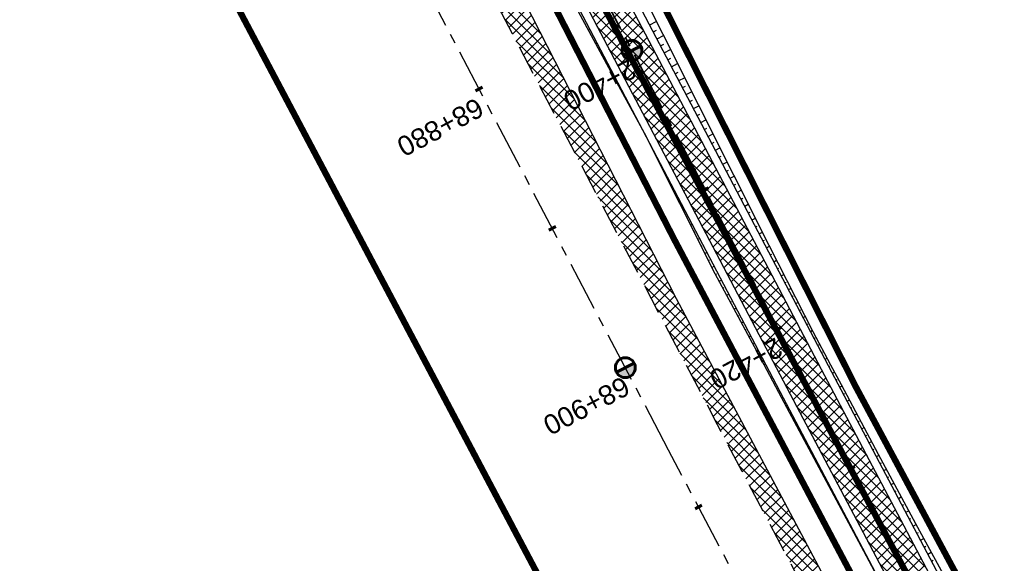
# Model space of a CAD drawing. Header units: metres. Extents: x 7529682 to 7533751, y 5721195 to 5727842.
# Tile 78 of 179: x 7530796 to 7530859, y 5725645 to 5725679. Entities that reach past the tile are written whole.
import ezdxf

# ---------------------------------------------------------------- set-up
doc = ezdxf.new("R2010")
doc.units = ezdxf.units.M
for name, pattern in [('817-dzialki-09-05-04$0$HIDDEN', [0.375, 0.25, -0.125]), ('ACAD_ISO05W100', [33, 24, -3, 0, -3, 0, -3]), ('CENTER', [50.8, 31.75, -6.35, 6.35, -6.35]), ('CENTER2', [28.575, 19.05, -3.175, 3.175, -3.175]), ('HIDDEN', [9.525, 6.35, -3.175])]:
    doc.linetypes.add(name, pattern=pattern)
for name, color, linetype in [('C-DROGI-SYTUACJA', 7, 'Continuous'), ('C-DROGI-SYTUACJA-ETYKIETY', 7, 'Continuous'), ('D-hatch-pobocza', 131, 'Continuous'), ('D-pobocza', 60, 'Continuous'), ('D-rowy', 160, 'Continuous'), ('D-skarpa', 2, 'Continuous'), ('D-skarpa-kreskowanie', 2, 'Continuous')]:
    doc.layers.add(name, color=color, linetype=linetype)
for name, color, linetype, lineweight, true_color in [('D-ewidencja-numery', 7, 'Continuous', 50, 0x40ff00), ('D-hatch-ciag-pieszo-rowerowy', 7, 'Continuous', 13, 0xff9f80), ('D-LR-etap-III', 7, '817-dzialki-09-05-04$0$HIDDEN', 50, 0x00008f)]:
    doc.layers.add(name, color=color, linetype=linetype, lineweight=lineweight, true_color=true_color)
for name, color, linetype, lineweight in [('D-krawędzie', 3, 'Continuous', 30), ('D-obrzeża', 2, 'Continuous', 30), ('D-oś', 10, 'CENTER', 30), ('D-pas-drogowy', 7, 'ACAD_ISO05W100', 50)]:
    doc.layers.add(name, color=color, linetype=linetype, lineweight=lineweight)
doc.layers.add('poprzeczki', color=7, linetype='Continuous', true_color=0x0000c7)
doc.styles.get("Standard").update_dxf_attribs({"font": 'arial.ttf'})
pattern_1 = [(45, (0, 0), (-0.33675960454, 0.33675960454), []), (135, (0, 0), (-0.33675960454, -0.33675960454), [])]

# ---------------------------------------------------------------- blocks, each defined once
blk = doc.blocks.new('kilometraz')
at = {"linetype": 'ByBlock', "lineweight": -2}
blk.add_hatch(color=0, dxfattribs=at).paths.add_polyline_path([(0, -0.28125, 0.41421356), (0.28125, 0, 0.41421356), (0, 0.28125)])
at = {"color": 0, "linetype": 'ByBlock', "lineweight": -2}
blk.add_line((0, 0.28125), (0, -0.28125), dxfattribs=at)
blk.add_circle((0, 0), 0.28125, dxfattribs=at)
blk = doc.blocks.new('AeccTickLine')
at = {"color": 0, "linetype": 'ByBlock', "lineweight": -2}
blk.add_line((0, 1), (0, -1), dxfattribs=at)

msp = doc.modelspace()

# ---------------------------------------------------------------- hatches: boundary and pattern name
at = {"layer": 'D-hatch-ciag-pieszo-rowerowy'}
h = msp.add_hatch(dxfattribs=at)
h.set_pattern_fill('ANSI37', color=256, scale=0.15, style=0)
h.set_pattern_definition(pattern_1)
edge = h.paths.add_edge_path()
edge.add_line((7530818.124, 5725713.249), (7530816.54, 5725710.847))
edge.add_line((7530816.54, 5725710.847), (7530819.007, 5725705.983))
edge.add_line((7530819.007, 5725705.983), (7530845.281, 5725656.022))
edge.add_line((7530845.281, 5725656.022), (7530865.098, 5725618.485))
edge.add_line((7530865.098, 5725618.485), (7530869.71, 5725609.719))
edge.add_line((7530869.71, 5725609.719), (7530876.809, 5725596.199))
edge.add_arc((7530894.516, 5725605.497), 20, 207.7039, 238.14424)
edge.add_line((7530883.96, 5725588.51), (7530886.535, 5725586.909))
edge.add_arc((7530875.98, 5725569.922), 20, 27.7039, 58.14424, ccw=False)
edge.add_line((7530893.687, 5725579.22), (7530895.076, 5725576.575))
edge.add_line((7530895.076, 5725576.575), (7530899.583, 5725578.804))
edge.add_line((7530899.583, 5725578.804), (7530895.584, 5725580.984))
edge.add_arc((7530877.877, 5725571.686), 20, 27.7039, 58.14424)
edge.add_line((7530888.433, 5725588.674), (7530885.858, 5725590.274))
edge.add_arc((7530896.413, 5725607.262), 20, 207.7039, 238.14424, ccw=False)
edge.add_line((7530878.706, 5725597.964), (7530871.923, 5725610.881))
edge.add_line((7530871.923, 5725610.881), (7530867.31, 5725619.651))
edge.add_line((7530867.31, 5725619.651), (7530847.493, 5725657.187))
edge.add_line((7530847.493, 5725657.187), (7530821.219, 5725707.149))
edge.add_line((7530821.219, 5725707.149), (7530818.124, 5725713.249))
at = {"layer": 'D-hatch-pobocza'}
h = msp.add_hatch(dxfattribs=at)
h.set_pattern_fill('ANSI37', color=256, scale=0.15, style=0)
h.set_pattern_definition(pattern_1)
h.paths.add_polyline_path([(7530850.03, 5725639.55), (7530838.26, 5725661.68), (7530828.61, 5725680.54), (7530814.732, 5725707.81), (7530813.812, 5725705.117), (7530824.739, 5725684.389), (7530840.856, 5725653.693), (7530860.675, 5725616.154), (7530865.283, 5725607.394), (7530878.05, 5725583.08), (7530883.104, 5725573.52), (7530886.053, 5725572.463), (7530871.95, 5725597.92), (7530858.97, 5725622.4)])

# ---------------------------------------------------------------- linework, layer by layer
at = {"layer": 'C-DROGI-SYTUACJA', "color": 10, "linetype": 'CENTER2', "lineweight": 35, "ltscale": 0.2}
msp.add_lwpolyline([(7530731.225, 5725876.244), (7530749.941, 5725840.801), (7530776.607, 5725790.321), (7530793.835, 5725757.415), (7530804.978, 5725736.313, -0.004099), (7530807.239, 5725731.945), (7530820.113, 5725706.566), (7530830.27, 5725687.299), (7530846.387, 5725656.605), (7530866.204, 5725619.068), (7530877.76, 5725597.076, 0.133536), (7530884.909, 5725589.392), (7530887.484, 5725587.792, -0.133608), (7530894.636, 5725580.102), (7530904.4, 5725561.506, -0.112773)], format="xyb", dxfattribs=at)
at = {"layer": 'D-ewidencja-numery', "color": 12, "ltscale": 15, "true_color": 0xc70000}
msp.add_lwpolyline([(7530735.223, 5725875.667), (7530752.504, 5725842.155), (7530778.311, 5725793.501), (7530797.5, 5725756.382), (7530812.519, 5725728.289), (7530820.039, 5725713.16), (7530822.422, 5725710.194), (7530833.155, 5725688.801), (7530849.629, 5725656.159), (7530867.983, 5725621.964), (7530872.63, 5725612.888), (7530880.354, 5725597.595), (7530883.839, 5725593.389), (7530891.782, 5725587.763), (7530895.039, 5725584.281), (7530897.034, 5725580.941), (7530900.952, 5725579.946), (7530904.81, 5725571.977)], dxfattribs=at)
at = {"layer": 'D-krawędzie', "linetype": 'HIDDEN', "ltscale": 0.3, "flags": 128}
msp.add_lwpolyline([(7530572.01, 5726166.06), (7530620.381, 5726072.761), (7530641.555, 5726032.008), (7530660.961, 5725995.07), (7530689.128, 5725941.54), (7530707.336, 5725907.032), (7530725.256, 5725873.093), (7530743.97, 5725837.654), (7530770.527, 5725787.119), (7530787.864, 5725754.267), (7530809.898, 5725712.542), (7530824.739, 5725684.389), (7530840.856, 5725653.693), (7530860.675, 5725616.154), (7530865.283, 5725607.394), (7530878.05, 5725583.08), (7530918.172, 5725507.178), (7530950.163, 5725446.305), (7530993.419, 5725364.265), (7531022.766, 5725308.719), (7531053.81, 5725249.872), (7531081.166, 5725197.875), (7531103.902, 5725154.541), (7531128.123, 5725108.448), (7531149.3, 5725068.25), (7531167.38, 5725033.767), (7531197.165, 5724976.988), (7531228.151, 5724918.034), (7531253.153, 5724870.491), (7531286.796, 5724806.654), (7531306.74, 5724768.665), (7531335.094, 5724714.652), (7531357.319, 5724672.439), (7531373.645, 5724641.454), (7531392.162, 5724605.999), (7531418.48, 5724555.853), (7531439.727, 5724515.582), (7531468.399, 5724461.077), (7531491.782, 5724416.528), (7531531.99, 5724339.833), (7531557.227, 5724291.659), (7531569.852, 5724267.577), (7531591.376, 5724226.548), (7531610.004, 5724191.103), (7531616.883, 5724177.999), (7531629.985, 5724153.025), (7531641.007, 5724132.022), (7531664.906, 5724087.617), (7531677.644, 5724064.786), (7531683.112, 5724054.988), (7531686.753, 5724048.18), (7531695.448, 5724031.697), (7531703.749, 5724015.917), (7531709.214, 5724005.514), (7531719.389, 5723986.147), (7531726.295, 5723973), (7531732.741, 5723960.736), (7531735.13, 5723956.19)], dxfattribs=at)
at = {"layer": 'D-LR-etap-III', "ltscale": 10, "flags": 128}
msp.add_lwpolyline([(7531750.474, 5723895.103, 0.4, 0.4, 0), (7531750.505, 5723895.13, 0.4, 0.4, 0), (7531682.71, 5724022.92, 0.4, 0.4, 0), (7531619.177, 5724147.204, 0.4, 0.4, 0), (7531592.309, 5724198.489, 0.4, 0.4, 0), (7531553.264, 5724272.919, 0.4, 0.4, 0), (7531504.02, 5724366.79, 0.4, 0.4, 0), (7531482.09, 5724407.62, 0.4, 0.4, 0), (7531412.35, 5724541.183, 0.4, 0.4, 0), (7531388.464, 5724586.93, 0.4, 0.4, 0), (7531345.12, 5724669.94, 0.4, 0.4, 0), (7531127.66, 5725081.67, 0.4, 0.4, 0), (7531059.253, 5725211.041, 0.4, 0.4, 0), (7531008.007, 5725307.954, 0.4, 0.4, 0), (7530964.182, 5725390.836, 0.4, 0.4, 0), (7530914.557, 5725484.684, 0.4, 0.4, 0), (7530865.243, 5725577.494, 0.4, 0.4, 0), (7530840.085, 5725624.059, 0.4, 0.4, 0), (7530802.56, 5725694.925, 0.4, 0.4, 0), (7530755.54, 5725787.51, 0.4, 0.4, 0), (7530708.718, 5725876.303, 0.4, 0.4, 0), (7530695.12, 5725902.09, 0.4, 0.4, 0), (7530642.914, 5726001.078, 0.4, 0.4, 0), (7530634.935, 5726016.147, 0.4, 0.4, 0), (7530610.82, 5726061.93, 0.4, 0.4, 0), (7530610.82, 5726061.93, 0.4, 0.4, 0), (7530607.21, 5726063.51, 0.4, 0.4, 0), (7530597.42, 5726080.68, 0.4, 0.4, 0), (7530591.16, 5726088.44, 0.4, 0.4, 0), (7530581.28, 5726107.21, 0.4, 0.4, 0), (7530571.29, 5726130.56, 0.4, 0.4, 0), (7530549.555, 5726171.527, 0.4, 0.4, 0), (7530531.014, 5726206.474, 0.4, 0.4, 0), (7530516.461, 5726236.017, 0.4, 0.4, 0), (7530500.799, 5726266.141, 0.4, 0.4, 0), (7530491.35, 5726283.94, 0.4, 0.4, 0), (7530482.4, 5726303.41, 0.4, 0.4, 0), (7530482.4, 5726303.41, 0.4, 0.4, 0), (7530450.41, 5726357.28, 0.4, 0.4, 0), (7530397.759, 5726458.5, 0.4, 0.4, 0), (7530334.708, 5726583.665, 0.4, 0.4, 0), (7530303.939, 5726645.168, 0.4, 0.4, 0), (7530300.51, 5726651.778, 0.4, 0.4, 0), (7530289.214, 5726671.967, 0.4, 0.4, 0), (7530281.54, 5726685.57, 0.4, 0.4, 0), (7530261.371, 5726724.163, 0.4, 0.4, 0), (7530254.03, 5726738.21, 0.4, 0.4, 0), (7530197.22, 5726845.06, 0.4, 0.4, 0), (7530194.71, 5726849.15, 0.4, 0.4, 0), (7530195.92, 5726850.75, 0.4, 0.4, 0), (7530170.547, 5726892.961, 0.4, 0.4, 0), (7530143.175, 5726945.066, 0.4, 0.4, 0), (7530105.06, 5727018.32, 0.4, 0.4, 0), (7530100.06, 5727027.16, 0.4, 0.4, 0), (7530062.319, 5727099.625, 0.4, 0.4, 0), (7530015.379, 5727189.42, 0.4, 0.4, 0), (7529983.208, 5727250.207, 0.4, 0.4, 0), (7529953.284, 5727306.747, 0.4, 0.4, 0), (7529900.671, 5727406.159, 0.4, 0.4, 0), (7529890.63, 5727425.131, 0.4, 0.4, 0), (7529875.155, 5727454.426, 0.4, 0.4, 0), (7529857.56, 5727487.787, 0.4, 0.4, 0), (7529835.194, 5727530.193, 0.4, 0.4, 0), (7529811.741, 5727574.662, 0.4, 0.4, 0), (7529792.102, 5727611.923, 0.4, 0.4, 0), (7529768.066, 5727657.47, 0.4, 0.4, 0), (7529755.211, 5727682.131, 0.4, 0.4, 0), (7529753.31, 5727681.13, 0.4, 0.4, 0), (7529739.21, 5727707.77, 0.4, 0.4, 0), (7529735.395, 5727711.252, 0.4, 0.4, 0), (7529725.42, 5727730.2, 0.4, 0.4, 0), (7529723.55, 5727729.88, 0.4, 0.4, 0), (7529695.567, 5727782.932, 0.4, 0.4, 0), (7529717.68, 5727794.024, 0.4, 0.4, 0), (7529736.275, 5727758.647, 0.4, 0.4, 0), (7529736.275, 5727758.647, 0.4, 0.4, 0), (7529744.511, 5727750.406, 0.4, 0.4, 0), (7529744.511, 5727750.406, 0.4, 0.4, 0), (7529750.283, 5727738.55, 0.4, 0.4, 0), (7529777.109, 5727687.569, 0.4, 0.4, 0), (7529796.515, 5727651.33, 0.4, 0.4, 0), (7529814.938, 5727616.793, 0.4, 0.4, 0), (7529839.007, 5727572.304, 0.4, 0.4, 0), (7529860.618, 5727532.509, 0.4, 0.4, 0), (7529882.349, 5727491.504, 0.4, 0.4, 0), (7529904.865, 5727449.096, 0.4, 0.4, 0), (7529920.747, 5727418.885, 0.4, 0.4, 0), (7529946.677, 5727368.547, 0.4, 0.4, 0), (7529972.025, 5727320.573, 0.4, 0.4, 0), (7529987.74, 5727290.153, 0.4, 0.4, 0), (7529996.497, 5727273.662, 0.4, 0.4, 0), (7530017.541, 5727234.203, 0.4, 0.4, 0), (7530033.054, 5727204.864, 0.4, 0.4, 0), (7530051.623, 5727170.223, 0.4, 0.4, 0), (7530069.277, 5727137.016, 0.4, 0.4, 0), (7530089.385, 5727097.534, 0.4, 0.4, 0), (7530109.713, 5727060.747, 0.4, 0.4, 0), (7530136.77, 5727011.64, 0.4, 0.4, 0), (7530162.447, 5726962.744, 0.4, 0.4, 0), (7530187.674, 5726916.992, 0.4, 0.4, 0), (7530207.821, 5726879.335, 0.4, 0.4, 0), (7530230.626, 5726834.519, 0.4, 0.4, 0), (7530262.288, 5726776.618, 0.4, 0.4, 0), (7530277.51, 5726760.213, 0.4, 0.4, 0), (7530286.037, 5726744.107, 0.4, 0.4, 0), (7530288.097, 5726735.884, 0.4, 0.4, 0), (7530290.394, 5726725.047, 0.4, 0.4, 0), (7530296.177, 5726713.583, 0.4, 0.4, 0), (7530302.726, 5726701.182, 0.4, 0.4, 0), (7530325.685, 5726657.466, 0.4, 0.4, 0), (7530343.244, 5726623.649, 0.4, 0.4, 0), (7530360.23, 5726591.747, 0.4, 0.4, 0), (7530383.209, 5726548.059, 0.4, 0.4, 0), (7530406.018, 5726503.606, 0.4, 0.4, 0), (7530427.465, 5726462.62, 0.4, 0.4, 0), (7530447.928, 5726424.388, 0.4, 0.4, 0), (7530471.127, 5726379.921, 0.4, 0.4, 0), (7530490.501, 5726343.033, 0.4, 0.4, 0), (7530509.499, 5726306.733, 0.4, 0.4, 0), (7530529.89, 5726267.244, 0.4, 0.4, 0), (7530543.852, 5726238.99, 0.4, 0.4, 0), (7530554.809, 5726218.944, 0.4, 0.4, 0), (7530559.027, 5726212.223, 0.4, 0.4, 0), (7530563.061, 5726206.41, 0.4, 0.4, 0), (7530566.934, 5726200.464, 0.4, 0.4, 0), (7530569.771, 5726194.902, 0.4, 0.4, 0), (7530571.473, 5726191.282, 0.4, 0.4, 0), (7530572.839, 5726188.025, 0.4, 0.4, 0), (7530575.295, 5726182.035, 0.4, 0.4, 0), (7530579.737, 5726173.306, 0.4, 0.4, 0), (7530583.3, 5726167.41, 0.4, 0.4, 0), (7530593.4, 5726163.33, 0.4, 0.4, 0), (7530598.618, 5726155.264, 0.4, 0.4, 0), (7530608.258, 5726140.497, 0.4, 0.4, 0), (7530603.27, 5726136.83, 0.4, 0.4, 0), (7530606.53, 5726131.84, 0.4, 0.4, 0), (7530604.239, 5726124.217, 0.4, 0.4, 0), (7530605.847, 5726121.63, 0.4, 0.4, 0), (7530608.972, 5726116.164, 0.4, 0.4, 0), (7530618.114, 5726097.791, 0.4, 0.4, 0), (7530651.213, 5726034.96, 0.4, 0.4, 0), (7530670.244, 5725998.611, 0.4, 0.4, 0), (7530698.075, 5725945.953, 0.4, 0.4, 0), (7530716.506, 5725911.305, 0.4, 0.4, 0), (7530735.223, 5725875.667, 0.4, 0.4, 0), (7530752.504, 5725842.155, 0.4, 0.4, 0), (7530778.311, 5725793.501, 0.4, 0.4, 0), (7530797.5, 5725756.382, 0.4, 0.4, 0), (7530812.519, 5725728.289, 0.4, 0.4, 0), (7530820.039, 5725713.16, 0.4, 0.4, 0), (7530822.422, 5725710.194, 0.4, 0.4, 0), (7530833.155, 5725688.801, 0.4, 0.4, 0), (7530849.629, 5725656.159, 0.4, 0.4, 0), (7530867.983, 5725621.964, 0.4, 0.4, 0), (7530872.63, 5725612.888, 0.4, 0.4, 0), (7530880.354, 5725597.595, 0.4, 0.4, 0), (7530883.839, 5725593.389, 0.4, 0.4, 0), (7530891.782, 5725587.763, 0.4, 0.4, 0), (7530895.039, 5725584.281, 0.4, 0.4, 0), (7530897.034, 5725580.941, 0.4, 0.4, 0), (7530900.952, 5725579.946, 0.4, 0.4, 0), (7530904.81, 5725571.977, 0.4, 0.4, 0), (7530903.682, 5725568.566, 0.4, 0.4, 0), (7530908.901, 5725558.845, 0.4, 0.4, 0), (7530910.252, 5725545.672, 0.4, 0.4, 0), (7530912.873, 5725538.646, 0.4, 0.4, 0), (7530945.278, 5725478.464, 0.4, 0.4, 0), (7530959.692, 5725450.246, 0.4, 0.4, 0), (7531002.827, 5725368.192, 0.4, 0.4, 0), (7531044.704, 5725290.314, 0.4, 0.4, 0), (7531064.099, 5725253.213, 0.4, 0.4, 0), (7531083.01, 5725216.678, 0.4, 0.4, 0), (7531113.013, 5725158.466, 0.4, 0.4, 0), (7531137.364, 5725113.071, 0.4, 0.4, 0), (7531150.831, 5725086.712, 0.4, 0.4, 0), (7531159.746, 5725076.641, 0.4, 0.4, 0), (7531166.31, 5725074.58, 0.4, 0.4, 0), (7531172.29, 5725062.58, 0.4, 0.4, 0), (7531170.59, 5725055.606, 0.4, 0.4, 0), (7531173.733, 5725044.081, 0.4, 0.4, 0), (7531215.342, 5724964.86, 0.4, 0.4, 0), (7531238.054, 5724921.685, 0.4, 0.4, 0), (7531262.39, 5724875.283, 0.4, 0.4, 0), (7531295.587, 5724811.266, 0.4, 0.4, 0), (7531348.488, 5724712.363, 0.4, 0.4, 0), (7531363.741, 5724682.684, 0.4, 0.4, 0), (7531366.987, 5724675.865, 0.4, 0.4, 0), (7531382.541, 5724646.111, 0.4, 0.4, 0), (7531401.299, 5724610.875, 0.4, 0.4, 0), (7531428.965, 5724558.862, 0.4, 0.4, 0), (7531449.111, 5724520.398, 0.4, 0.4, 0), (7531477.293, 5724465.831, 0.4, 0.4, 0), (7531500.996, 5724421.113, 0.4, 0.4, 0), (7531512.122, 5724400.549, 0.4, 0.4, 0), (7531513.782, 5724396.757, 0.4, 0.4, 0), (7531526.32, 5724379.39, 0.4, 0.4, 0), (7531566.784, 5724302.736, 0.4, 0.4, 0), (7531612.277, 5724225.61, 0.4, 0.4, 0), (7531620.493, 5724210.548, 0.4, 0.4, 0), (7531631.578, 5724196.258, 0.4, 0.4, 0), (7531653.484, 5724152.434, 0.4, 0.4, 0), (7531661.151, 5724128.494, 0.4, 0.4, 0), (7531673.881, 5724101.186, 0.4, 0.4, 0), (7531684.691, 5724081.184, 0.4, 0.4, 0), (7531699.212, 5724051.17, 0.4, 0.4, 0), (7531704.034, 5724040.584, 0.4, 0.4, 0), (7531704.034, 5724040.584, 0.4, 0.4, 0), (7531703.913, 5724037.17, 0.4, 0.4, 0), (7531736.42, 5723969.232, 0.4, 0.4, 0), (7531738.285, 5723967.699, 0.4, 0.4, 0), (7531742.181, 5723962.346, 0.4, 0.4, 0), (7531744.286, 5723958.616, 0.4, 0.4, 0), (7531755.393, 5723944.193, 0.4, 0.4, 0), (7531758.69, 5723936.76, 0.4, 0.4, 0), (7531780.08, 5723929.25, 0.4, 0.4, 0), (7531792.612, 5723906.338, 0.4, 0.4, 0), (7531792.612, 5723906.338, 0.4, 0.4, 0), (7531756.962, 5723883.055, 0.4, 0.4, 0), (7531750.46, 5723895.13, 0.4, 0.4, 0), (7531750.46, 5723895.13, 0, 0, 0)], format="xyseb", dxfattribs=at)
at = {"layer": 'D-obrzeża'}
for points in [[(7530899.583, 5725578.804), (7530896.833, 5725580.303, -0.131848), (7530894.957, 5725582.092, 0.117448), (7530888.433, 5725588.674), (7530885.858, 5725590.274, -0.133608), (7530878.706, 5725597.964), (7530871.923, 5725610.881), (7530867.31, 5725619.651), (7530847.493, 5725657.187), (7530831.376, 5725687.881), (7530821.219, 5725707.149)], [(7530819.007, 5725705.983), (7530829.164, 5725686.717), (7530845.281, 5725656.022), (7530865.098, 5725618.485), (7530869.71, 5725609.719), (7530876.809, 5725596.199, 0.133608), (7530883.96, 5725588.51), (7530886.535, 5725586.909, -0.133608), (7530893.687, 5725579.22), (7530895.076, 5725576.576)]]:
    msp.add_lwpolyline(points, format="xyb", dxfattribs=at)
at = {"layer": 'D-oś', "ltscale": 0.1}
msp.add_lwpolyline([(7530915.075, 5725505.546), (7530874.954, 5725581.449), (7530862.185, 5725605.765), (7530857.579, 5725614.523), (7530837.759, 5725652.063), (7530821.642, 5725682.76), (7530806.803, 5725710.907), (7530784.769, 5725752.633), (7530767.43, 5725785.489), (7530740.873, 5725836.023), (7530722.161, 5725871.458), (7530704.24, 5725905.399), (7530686.032, 5725939.909), (7530657.862, 5725993.442), (7530638.453, 5726030.387), (7530594.845, 5726110.895), (7530594.845, 5726110.895), (7530594.845, 5726110.895), (7530540.21, 5726214.45)], dxfattribs=at)
at = {"layer": 'D-pas-drogowy', "ltscale": 0.2, "flags": 128}
msp.add_lwpolyline([(7531633.019, 5724182.834, 0.4, 0.4, 0), (7531617.559, 5724211.608, 0.4, 0.4, 0), (7531566.784, 5724302.736, 0.4, 0.4, 0), (7531538.419, 5724356.47, 0.4, 0.4, 0), (7531526.32, 5724379.39, 0.4, 0.4, 0), (7531516.102, 5724393.607, 0.4, 0.4, 0.001485), (7531513.78, 5724396.838, 0.4, 0.4, 0), (7531501.87, 5724413.41, 0.4, 0.4, 0), (7531474.926, 5724464.508, 0.4, 0.4, 0), (7531446.2, 5724518.992, 0.4, 0.4, 0), (7531424.962, 5724559.262, 0.4, 0.4, 0), (7531398.444, 5724609.566, 0.4, 0.4, 0), (7531379.647, 5724645.216, 0.4, 0.4, 0), (7531365.23, 5724672.56, 0.4, 0.4, 0), (7531341.306, 5724717.915, 0.4, 0.4, 0), (7531312.9, 5724771.789, 0.4, 0.4, 0), (7531292.591, 5724810.307, 0.4, 0.4, 0), (7531259.392, 5724873.271, 0.4, 0.4, 0), (7531233.74, 5724921.923, 0.4, 0.4, 0), (7531203.073, 5724980.092, 0.4, 0.4, 0), (7531173.471, 5725036.225, 0.4, 0.4, 0), (7531168.27, 5725046.09, 0.4, 0.4, 0), (7531172.29, 5725062.58, 0.4, 0.4, 0), (7531166.31, 5725074.58, 0.4, 0.4, 0), (7531150.32, 5725079.6, 0.4, 0.4, 0), (7531141.5, 5725096.43, 0.4, 0.4, 0), (7531109.312, 5725157.814, 0.4, 0.4, 0), (7531086.641, 5725201.048, 0.4, 0.4, 0), (7531059.198, 5725253.384, 0.4, 0.4, 0), (7531028.207, 5725312.489, 0.4, 0.4, 0), (7530999.105, 5725367.99, 0.4, 0.4, 0), (7530956.248, 5725449.725, 0.4, 0.4, 0), (7530924.398, 5725510.464, 0.4, 0.4, 0), (7530897.51, 5725561.74, 0.4, 0.4, 0), (7530894.46, 5725566.14, 0.4, 0.4, 0), (7530892.16, 5725570.49, 0.4, 0.4, 0), (7530869.363, 5725613.307, 0.4, 0.4, 0), (7530861.694, 5725627.705, 0.4, 0.4, 0), (7530852.74, 5725644.52, 0.4, 0.4, 0), (7530831.51, 5725684.2, 0.4, 0.4, 0), (7530811.13, 5725722.52, 0.4, 0.4, 0), (7530792.348, 5725757.941, 0.4, 0.4, 0), (7530768.03, 5725803.8, 0.4, 0.4, 0), (7530748.769, 5725840.179, 0.4, 0.4, 0), (7530727.7, 5725879.97, 0.4, 0.4, 0), (7530712.098, 5725909.545, 0.4, 0.4, 0), (7530693.644, 5725944.645, 0.4, 0.4, 0), (7530665.702, 5725997.539, 0.4, 0.4, 0), (7530641.76, 5726042.88, 0.4, 0.4, 0), (7530616.5, 5726091.48, 0.4, 0.4, 0), (7530604.628, 5726114.32, 0.4, 0.4, -0.007763), (7530602.5, 5726118.43, 0.4, 0.4, 0), (7530603.992, 5726123.395, 0.4, 0.4, 0), (7530606.53, 5726131.84, 0.4, 0.4, 0), (7530603.27, 5726136.83, 0.4, 0.4, 0), (7530593.776, 5726151.369, 0.4, 0.4, 0), (7530590.203, 5726156.84, 0.4, 0.4, 0), (7530583.3, 5726167.41, 0.4, 0.4, 0), (7530580.578, 5726170.428, 0.4, 0.4, 0), (7530575.85, 5726175.67, 0.4, 0.4, 0), (7530569.01, 5726186.66, 0.4, 0.4, 0), (7530562.555, 5726199.189, 0.4, 0.4, 0), (7530555.67, 5726211.39, 0.4, 0.4, 0), (7530548.29, 5726224.23, 0.4, 0.4, 0), (7530540.58, 5726237.71, 0.4, 0.4, 0), (7530532.68, 5726252.65, 0.4, 0.4, 0), (7530524.06, 5726269.35, 0.4, 0.4, 0), (7530502.82, 5726309.91, 0.4, 0.4, 0), (7530488.83, 5726336.63, 0.4, 0.4, 0), (7530466.03, 5726380.16, 0.4, 0.4, 0), (7530438.47, 5726432.77, 0.4, 0.4, 0), (7530424.53, 5726459.09, 0.4, 0.4, 0), (7530401.63, 5726502.97, 0.4, 0.4, 0), (7530383.38, 5726538.06, 0.4, 0.4, 0), (7530353.97, 5726593.52, 0.4, 0.4, 0), (7530338.47, 5726622.74, 0.4, 0.4, 0), (7530322.01, 5726653.88, 0.4, 0.4, 0), (7530297.54, 5726700.33, 0.4, 0.4, 0), (7530287.38, 5726719.6, 0.4, 0.4, 0), (7530285.95, 5726722.316, 0.4, 0.4, 0), (7530280.26, 5726733.12, 0.4, 0.4, 0), (7530266.73, 5726758.74, 0.4, 0.4, 0), (7530260.42, 5726770.47, 0.4, 0.4, 0), (7530253.25, 5726783.82, 0.4, 0.4, 0), (7530244.95, 5726799.33, 0.4, 0.4, 0), (7530239.39, 5726808.49, 0.4, 0.4, 0), (7530238.29, 5726807.9, 0.4, 0.4, 0), (7530218.11, 5726850.67, 0.4, 0.4, 0), (7530175.907, 5726928.168, 0.4, 0.4, 0), (7530096.68, 5727076.15, 0.4, 0.4, 0), (7530094.68, 5727079.89, 0.4, 0.4, 0), (7530064.597, 5727135.523, 0.4, 0.4, 0), (7530046.731, 5727168.892, 0.4, 0.4, 0), (7530025.803, 5727208.461, 0.4, 0.4, 0), (7530012.847, 5727232.979, 0.4, 0.4, 0), (7529994.15, 5727268.45, 0.4, 0.4, 0), (7529981.671, 5727291.93, 0.4, 0.4, 0), (7529949.89, 5727351.73, 0.4, 0.4, 0), (7529924.75, 5727399.03, 0.4, 0.4, 0), (7529915.516, 5727417.1, 0.4, 0.4, 0), (7529885.83, 5727475.19, 0.4, 0.4, 0), (7529862.56, 5727519.97, 0.4, 0.4, 0), (7529852.985, 5727538.191, 0.4, 0.4, 0), (7529836.513, 5727569.511, 0.4, 0.4, 0), (7529815.369, 5727609.141, 0.4, 0.4, 0), (7529792.795, 5727651.247, 0.4, 0.4, 0), (7529774.199, 5727685.858, 0.4, 0.4, 0), (7529746.966, 5727736.059, 0.4, 0.4, 0), (7529733.92, 5727757.62, 0.4, 0.4, 0), (7529708.607, 5727806.389, 0.4, 0.4, 0), (7529688.492, 5727796.345, 0.4, 0.4, 0), (7529723.55, 5727729.88, 0.4, 0.4, 0), (7529725.42, 5727730.2, 0.4, 0.4, 0), (7529735.38, 5727711.28, 0.4, 0.4, 0), (7529739.21, 5727707.77, 0.4, 0.4, 0), (7529753.31, 5727681.13, 0.4, 0.4, 0), (7529755.178, 5727682.114, 0.4, 0.4, 0), (7529792.102, 5727611.923, 0.4, 0.4, 0), (7529811.741, 5727574.662, 0.4, 0.4, 0), (7529835.194, 5727530.193, 0.4, 0.4, 0), (7529857.56, 5727487.787, 0.4, 0.4, 0), (7529875.155, 5727454.426, 0.4, 0.4, 0), (7529890.63, 5727425.131, 0.4, 0.4, 0), (7529900.671, 5727406.159, 0.4, 0.4, 0), (7529953.284, 5727306.747, 0.4, 0.4, 0), (7529983.208, 5727250.207, 0.4, 0.4, 0), (7530015.379, 5727189.42, 0.4, 0.4, 0), (7530062.319, 5727099.625, 0.4, 0.4, 0), (7530100.06, 5727027.16, 0.4, 0.4, 0), (7530105.06, 5727018.32, 0.4, 0.4, 0), (7530143.175, 5726945.066, 0.4, 0.4, 0), (7530170.547, 5726892.961, 0.4, 0.4, 0), (7530195.92, 5726850.75, 0.4, 0.4, 0), (7530194.71, 5726849.15, 0.4, 0.4, 0), (7530197.22, 5726845.06, 0.4, 0.4, 0), (7530254.03, 5726738.21, 0.4, 0.4, 0), (7530261.371, 5726724.163, 0.4, 0.4, 0), (7530281.54, 5726685.57, 0.4, 0.4, 0), (7530289.214, 5726671.967, 0.4, 0.4, 0), (7530300.51, 5726651.778, 0.4, 0.4, 0), (7530303.939, 5726645.168, 0.4, 0.4, 0), (7530334.708, 5726583.665, 0.4, 0.4, 0), (7530397.759, 5726458.5, 0.4, 0.4, 0), (7530450.41, 5726357.28, 0.4, 0.4, 0), (7530482.4, 5726303.41, 0.4, 0.4, 0), (7530483.688, 5726301.003, 0.4, 0.4, 0), (7530491.35, 5726283.94, 0.4, 0.4, 0), (7530512.67, 5726243.78, 0.4, 0.4, 0), (7530529.43, 5726209.46, 0.4, 0.4, 0), (7530571.29, 5726130.56, 0.4, 0.4, 0), (7530581.28, 5726107.21, 0.4, 0.4, 0), (7530591.16, 5726088.44, 0.4, 0.4, 0), (7530597.42, 5726080.68, 0.4, 0.4, 0), (7530607.21, 5726063.51, 0.4, 0.4, 0), (7530610.82, 5726061.93, 0.4, 0.4, 0), (7530634.935, 5726016.147, 0.4, 0.4, 0), (7530642.914, 5726001.078, 0.4, 0.4, 0), (7530695.12, 5725902.09, 0.4, 0.4, 0), (7530708.718, 5725876.303, 0.4, 0.4, 0), (7530755.54, 5725787.51, 0.4, 0.4, 0), (7530802.56, 5725694.925, 0.4, 0.4, 0), (7530840.085, 5725624.059, 0.4, 0.4, 0), (7530865.243, 5725577.494, 0.4, 0.4, 0), (7530914.557, 5725484.684, 0.4, 0.4, 0), (7530964.182, 5725390.836, 0.4, 0.4, 0), (7531008.007, 5725307.954, 0.4, 0.4, 0), (7531059.253, 5725211.041, 0.4, 0.4, 0), (7531127.66, 5725081.67, 0.4, 0.4, 0), (7531345.12, 5724669.94, 0.4, 0.4, 0), (7531388.464, 5724586.93, 0.4, 0.4, 0), (7531412.35, 5724541.183, 0.4, 0.4, 0), (7531482.09, 5724407.62, 0.4, 0.4, 0), (7531504.02, 5724366.79, 0.4, 0.4, 0), (7531519.374, 5724337.52, 0.4, 0.4, 0), (7531563.749, 5724252.932, 0.4, 0.4, 0), (7531602.175, 5724179.681, 0.4, 0.4, 0), (7531619.177, 5724147.204, 0.4, 0.4, 0), (7531625.038, 5724135.635, 0.4, 0.4, 0), (7531656.796, 5724073.316, 0.4, 0.4, 0), (7531675.12, 5724037.36, 0.4, 0.4, 0), (7531682.71, 5724022.92, 0.4, 0.4, 0), (7531705.565, 5723979.811, 0.4, 0.4, 0), (7531736.606, 5723921.262, 0.4, 0.4, 0), (7531750.46, 5723895.13, 0.4, 0.4, 0), (7531740.77, 5723886.56, 0.4, 0.4, 0), (7531732.86, 5723885, 0.4, 0.4, 0), (7531722.18, 5723887.77, 0.4, 0.4, 0), (7531729.87, 5723862.17, 0.4, 0.4, 0), (7531742.92, 5723861.93, 0.4, 0.4, 0), (7531763.71, 5723859.52, 0.4, 0.4, 0), (7531768.42, 5723854.12, 0.4, 0.4, 0), (7531787.42, 5723817.97, 0.4, 0.4, 0), (7531795.57, 5723809.82, 0.4, 0.4, 0), (7531816.347, 5723819.85, 0.4, 0.4, 0), (7531816.347, 5723819.85, 0.4, 0.4, 0), (7531805.06, 5723843.23, 0.4, 0.4, 0), (7531803.61, 5723886.23, 0.4, 0.4, 0), (7531803.61, 5723886.23, 0.4, 0.4, 0), (7531780.08, 5723929.25, 0.4, 0.4, 0), (7531758.69, 5723936.76, 0.4, 0.4, 0), (7531749.359, 5723946.412, 0.4, 0.4, 0), (7531742.71, 5723953.29, 0.4, 0.4, 0), (7531735.177, 5723967.878, 0.4, 0.4, 0), (7531722.37, 5723992.68, 0.4, 0.4, 0), (7531705.042, 5724030.886, 0.4, 0.4, 0), (7531699.47, 5724043.17, 0.4, 0.4, 0), (7531692.69, 5724058.11, 0.4, 0.4, 0), (7531679.672, 5724084.017, 0.4, 0.4, 0), (7531674.55, 5724094.21, 0.4, 0.4, 0), (7531666.633, 5724114.003, 0.4, 0.4, 0), (7531649, 5724153.82, 0.4, 0.4, 0), (7531641.49, 5724149.34, 0.4, 0.4, 0), (7531626.04, 5724179.34, 0.4, 0.4, 0), (7531633.03, 5724182.84, 0, 0, 0)], format="xyseb", dxfattribs=at)
at = {"layer": 'D-pobocza'}
msp.add_lwpolyline([(7530886.053, 5725572.463), (7530871.95, 5725597.92), (7530858.97, 5725622.4), (7530850.03, 5725639.55), (7530838.26, 5725661.68), (7530828.61, 5725680.54), (7530814.732, 5725707.81)], dxfattribs=at)
for points in [[(7530896.348, 5725580.605), (7530896.027, 5725581.217, 0.133608), (7530888.697, 5725589.099), (7530886.121, 5725590.699, -0.133608), (7530879.149, 5725598.196), (7530872.366, 5725611.113), (7530867.752, 5725619.884), (7530847.935, 5725657.42), (7530831.819, 5725688.114), (7530821.661, 5725707.382)], [(7530818.565, 5725705.75), (7530828.721, 5725686.485), (7530844.838, 5725655.79), (7530864.656, 5725618.252), (7530869.267, 5725609.486), (7530876.366, 5725595.967, 0.133608), (7530883.697, 5725588.085), (7530886.272, 5725586.485, -0.133608), (7530893.244, 5725578.988), (7530894.624, 5725576.36)]]:
    msp.add_lwpolyline(points, format="xyb", dxfattribs=at)
at = {"layer": 'D-rowy', "linetype": 'HIDDEN', "ltscale": 0.1, "const_width": 0.4, "flags": 128}
msp.add_lwpolyline([(7530883.811, 5725577.738), (7530881.989, 5725581.825), (7530870.795, 5725603.155), (7530854.16, 5725635.155), (7530838.136, 5725665.424), (7530816.674, 5725707.159)], dxfattribs=at)
at = {"layer": 'D-skarpa', "linetype": 'Continuous'}
for points in [[(7530818.543, 5725713.872), (7530818.586, 5725713.773), (7530821.785, 5725709.789), (7530822.715, 5725707.886), (7530823.158, 5725707.015), (7530824.009, 5725705.362), (7530824.591, 5725704.253), (7530825.5, 5725702.456), (7530832.484, 5725688.466), (7530832.976, 5725687.475), (7530835.14, 5725682.964), (7530837.387, 5725678.497), (7530839.632, 5725674.029), (7530841.881, 5725669.562), (7530844.14, 5725665.101), (7530846.4, 5725660.64), (7530846.934, 5725659.595), (7530848.064, 5725657.486), (7530848.742, 5725656.227), (7530851.098, 5725651.817), (7530853.462, 5725647.411), (7530855.854, 5725643.02)], [(7530815.802, 5725709.795), (7530816.727, 5725707.223), (7530817.693, 5725705.574), (7530817.79, 5725705.388), (7530818.301, 5725704.454), (7530819.185, 5725702.819), (7530819.772, 5725701.713), (7530820.698, 5725699.925), (7530821.499, 5725698.386), (7530827.969, 5725686.086), (7530828.487, 5725685.118), (7530831.428, 5725681.015), (7530833.819, 5725676.624), (7530836.202, 5725672.227), (7530840.705, 5725663.297), (7530843.07, 5725658.892), (7530843.63, 5725657.861), (7530844.755, 5725655.748), (7530845.434, 5725654.481), (7530850.155, 5725645.665), (7530852.508, 5725641.253)]]:
    msp.add_lwpolyline(points, dxfattribs=at)
at = {"layer": 'D-skarpa-kreskowanie', "linetype": 'Continuous'}
for p, q in [((7530832.521, 5725679.249, 107.392), (7530832.47, 5725679.222, 107.354)), ((7530836.558, 5725679.089, 107.535), (7530836.978, 5725679.31, 107.219)), ((7530832.753, 5725678.806, 107.395), (7530832.658, 5725678.756, 107.324)), ((7530832.986, 5725678.363, 107.399), (7530832.941, 5725678.34, 107.365)), ((7530836.79, 5725678.646, 107.539), (7530836.997, 5725678.755, 107.383)), ((7530837.023, 5725678.203, 107.542), (7530837.428, 5725678.416, 107.237)), ((7530833.218, 5725677.921, 107.402), (7530833.136, 5725677.878, 107.34)), ((7530837.255, 5725677.761, 107.546), (7530837.454, 5725677.865, 107.396)), ((7530833.45, 5725677.478, 107.405), (7530833.413, 5725677.458, 107.377)), ((7530833.683, 5725677.035, 107.409), (7530833.615, 5725676.999, 107.357)), ((7530837.488, 5725677.318, 107.549), (7530837.877, 5725677.522, 107.256)), ((7530833.915, 5725676.593, 107.412), (7530833.884, 5725676.576, 107.389)), ((7530837.72, 5725676.875, 107.552), (7530837.911, 5725676.975, 107.409)), ((7530837.952, 5725676.433, 107.556), (7530838.326, 5725676.629, 107.274)), ((7530834.148, 5725676.15, 107.415), (7530834.092, 5725676.121, 107.374)), ((7530838.185, 5725675.99, 107.559), (7530838.368, 5725676.086, 107.421)), ((7530838.417, 5725675.547, 107.562), (7530838.775, 5725675.735, 107.293)), ((7530834.38, 5725675.707, 107.419), (7530834.355, 5725675.694, 107.401)), ((7530834.613, 5725675.264, 107.422), (7530834.568, 5725675.241, 107.391)), ((7530838.65, 5725675.105, 107.566), (7530838.825, 5725675.196, 107.434)), ((7530834.845, 5725674.822, 107.425), (7530834.826, 5725674.812, 107.412)), ((7530838.882, 5725674.662, 107.569), (7530839.224, 5725674.841, 107.312)), ((7530835.078, 5725674.379, 107.429), (7530835.045, 5725674.362, 107.408)), ((7530835.31, 5725673.936, 107.432), (7530835.297, 5725673.929, 107.424)), ((7530839.115, 5725674.219, 107.572), (7530839.282, 5725674.307, 107.447)), ((7530839.347, 5725673.777, 107.576), (7530839.673, 5725673.948, 107.33)), ((7530835.542, 5725673.494, 107.436), (7530835.521, 5725673.483, 107.424)), ((7530839.579, 5725673.334, 107.579), (7530839.739, 5725673.418, 107.459)), ((7530835.775, 5725673.051, 107.439), (7530835.767, 5725673.047, 107.436)), ((7530836.007, 5725672.608, 107.442), (7530835.998, 5725672.603, 107.441)), ((7530839.812, 5725672.891, 107.582), (7530840.123, 5725673.054, 107.348)), ((7530836.234, 5725672.163, 107.45), (7530836.237, 5725672.164, 107.448)), ((7530840.044, 5725672.448, 107.586), (7530840.196, 5725672.528, 107.472)), ((7530840.277, 5725672.006, 107.589), (7530840.573, 5725672.161, 107.366)), ((7530836.459, 5725671.716, 107.459), (7530836.472, 5725671.723, 107.449)), ((7530840.509, 5725671.563, 107.593), (7530840.653, 5725671.639, 107.484)), ((7530836.685, 5725671.27, 107.467), (7530836.695, 5725671.275, 107.46)), ((7530836.91, 5725670.823, 107.476), (7530836.937, 5725670.838, 107.456)), ((7530840.742, 5725671.12, 107.596), (7530841.022, 5725671.268, 107.384)), ((7530840.974, 5725670.678, 107.599), (7530841.111, 5725670.749, 107.496)), ((7530837.135, 5725670.377, 107.485), (7530837.152, 5725670.386, 107.472)), ((7530841.206, 5725670.235, 107.603), (7530841.472, 5725670.375, 107.403)), ((7530837.36, 5725669.93, 107.494), (7530837.402, 5725669.952, 107.462)), ((7530837.585, 5725669.484, 107.503), (7530837.61, 5725669.497, 107.484)), ((7530841.439, 5725669.792, 107.606), (7530841.568, 5725669.86, 107.509)), ((7530841.671, 5725669.35, 107.609), (7530841.922, 5725669.481, 107.42)), ((7530837.81, 5725669.037, 107.511), (7530837.867, 5725669.067, 107.469)), ((7530841.904, 5725668.907, 107.613), (7530842.026, 5725668.971, 107.521)), ((7530838.036, 5725668.591, 107.52), (7530838.067, 5725668.607, 107.496)), ((7530842.136, 5725668.464, 107.616), (7530842.374, 5725668.589, 107.437)), ((7530838.261, 5725668.144, 107.529), (7530838.332, 5725668.181, 107.476)), ((7530838.486, 5725667.698, 107.538), (7530838.525, 5725667.718, 107.509)), ((7530842.369, 5725668.022, 107.619), (7530842.484, 5725668.082, 107.532)), ((7530842.601, 5725667.579, 107.623), (7530842.826, 5725667.697, 107.454)), ((7530838.711, 5725667.251, 107.547), (7530838.796, 5725667.296, 107.483)), ((7530842.834, 5725667.136, 107.626), (7530842.943, 5725667.193, 107.544)), ((7530838.936, 5725666.805, 107.556), (7530838.983, 5725666.829, 107.521)), ((7530839.162, 5725666.358, 107.564), (7530839.261, 5725666.411, 107.489)), ((7530843.066, 5725666.694, 107.629), (7530843.277, 5725666.805, 107.47)), ((7530839.387, 5725665.912, 107.573), (7530839.44, 5725665.94, 107.533)), ((7530843.298, 5725666.251, 107.633), (7530843.401, 5725666.305, 107.556)), ((7530843.531, 5725665.808, 107.636), (7530843.729, 5725665.912, 107.487)), ((7530839.612, 5725665.465, 107.582), (7530839.726, 5725665.525, 107.496)), ((7530843.763, 5725665.365, 107.639), (7530843.859, 5725665.416, 107.567)), ((7530839.837, 5725665.019, 107.591), (7530839.898, 5725665.051, 107.545)), ((7530840.062, 5725664.572, 107.6), (7530840.191, 5725664.64, 107.503)), ((7530843.996, 5725664.923, 107.643), (7530844.181, 5725665.02, 107.503)), ((7530844.228, 5725664.48, 107.646), (7530844.318, 5725664.527, 107.579)), ((7530840.287, 5725664.126, 107.609), (7530840.355, 5725664.162, 107.557)), ((7530844.461, 5725664.037, 107.65), (7530844.633, 5725664.128, 107.52)), ((7530840.513, 5725663.679, 107.617), (7530840.656, 5725663.755, 107.509)), ((7530840.739, 5725663.234, 107.625), (7530840.814, 5725663.273, 107.569)), ((7530844.693, 5725663.595, 107.653), (7530844.776, 5725663.638, 107.59)), ((7530844.925, 5725663.152, 107.656), (7530845.085, 5725663.236, 107.536)), ((7530840.976, 5725662.793, 107.625), (7530841.121, 5725662.869, 107.516)), ((7530845.158, 5725662.709, 107.66), (7530845.234, 5725662.75, 107.602)), ((7530841.212, 5725662.353, 107.626), (7530841.283, 5725662.39, 107.572)), ((7530841.449, 5725661.912, 107.626), (7530841.586, 5725661.984, 107.523)), ((7530845.39, 5725662.267, 107.663), (7530845.537, 5725662.344, 107.553)), ((7530841.685, 5725661.471, 107.626), (7530841.752, 5725661.506, 107.576)), ((7530845.623, 5725661.824, 107.666), (7530845.693, 5725661.861, 107.614)), ((7530845.855, 5725661.381, 107.67), (7530845.989, 5725661.451, 107.569)), ((7530841.922, 5725661.031, 107.626), (7530842.051, 5725661.098, 107.53)), ((7530846.088, 5725660.939, 107.673), (7530846.151, 5725660.972, 107.625)), ((7530842.158, 5725660.59, 107.627), (7530842.221, 5725660.623, 107.58)), ((7530842.395, 5725660.15, 107.627), (7530842.515, 5725660.213, 107.536)), ((7530846.32, 5725660.496, 107.676), (7530846.441, 5725660.559, 107.585)), ((7530846.553, 5725660.053, 107.68), (7530846.611, 5725660.084, 107.636)), ((7530842.631, 5725659.709, 107.627), (7530842.69, 5725659.74, 107.583)), ((7530846.785, 5725659.611, 107.683), (7530846.896, 5725659.669, 107.6)), ((7530842.868, 5725659.269, 107.628), (7530842.98, 5725659.328, 107.543)), ((7530843.105, 5725658.828, 107.628), (7530843.159, 5725658.857, 107.587)), ((7530847.017, 5725659.168, 107.684), (7530847.074, 5725659.198, 107.642)), ((7530843.343, 5725658.389, 107.626), (7530843.445, 5725658.442, 107.55)), ((7530847.25, 5725658.725, 107.685), (7530847.367, 5725658.787, 107.597)), ((7530847.482, 5725658.282, 107.686), (7530847.543, 5725658.314, 107.64)), ((7530843.582, 5725657.949, 107.625), (7530843.63, 5725657.975, 107.589)), ((7530847.715, 5725657.84, 107.687), (7530847.839, 5725657.905, 107.593)), ((7530843.818, 5725657.508, 107.624), (7530843.91, 5725657.557, 107.554)), ((7530844.053, 5725657.067, 107.623), (7530844.098, 5725657.091, 107.589)), ((7530847.947, 5725657.397, 107.687), (7530848.011, 5725657.431, 107.639)), ((7530848.181, 5725656.955, 107.688), (7530848.313, 5725657.025, 107.589)), ((7530844.288, 5725656.626, 107.621), (7530844.375, 5725656.672, 107.556)), ((7530848.414, 5725656.513, 107.689), (7530848.482, 5725656.549, 107.638)), ((7530844.523, 5725656.184, 107.62), (7530844.565, 5725656.207, 107.588)), ((7530844.758, 5725655.743, 107.619), (7530844.84, 5725655.786, 107.557)), ((7530848.648, 5725656.071, 107.689), (7530848.787, 5725656.144, 107.585)), ((7530844.994, 5725655.302, 107.618), (7530845.034, 5725655.323, 107.588)), ((7530848.881, 5725655.628, 107.69), (7530848.952, 5725655.666, 107.637)), ((7530849.114, 5725655.186, 107.691), (7530849.258, 5725655.262, 107.583)), ((7530845.23, 5725654.861, 107.617), (7530845.307, 5725654.902, 107.559)), ((7530845.466, 5725654.421, 107.615), (7530845.503, 5725654.44, 107.587)), ((7530849.348, 5725654.744, 107.692), (7530849.421, 5725654.783, 107.637)), ((7530845.702, 5725653.98, 107.614), (7530845.774, 5725654.018, 107.56)), ((7530849.581, 5725654.302, 107.692), (7530849.729, 5725654.38, 107.581)), ((7530849.815, 5725653.86, 107.693), (7530849.89, 5725653.899, 107.637)), ((7530845.938, 5725653.539, 107.613), (7530845.973, 5725653.557, 107.587)), ((7530850.048, 5725653.418, 107.694), (7530850.2, 5725653.498, 107.579)), ((7530846.174, 5725653.098, 107.612), (7530846.241, 5725653.133, 107.562)), ((7530846.41, 5725652.658, 107.61), (7530846.442, 5725652.674, 107.586)), ((7530850.282, 5725652.976, 107.695), (7530850.359, 5725653.016, 107.637)), ((7530850.515, 5725652.533, 107.695), (7530850.672, 5725652.616, 107.577)), ((7530846.646, 5725652.217, 107.609), (7530846.707, 5725652.249, 107.563)), ((7530850.749, 5725652.091, 107.696), (7530850.828, 5725652.133, 107.636)), ((7530846.882, 5725651.776, 107.608), (7530846.912, 5725651.791, 107.586)), ((7530847.119, 5725651.335, 107.607), (7530847.174, 5725651.365, 107.565)), ((7530850.982, 5725651.649, 107.697), (7530851.143, 5725651.734, 107.576)), ((7530847.355, 5725650.894, 107.605), (7530847.381, 5725650.908, 107.585)), ((7530851.215, 5725651.207, 107.698), (7530851.297, 5725651.25, 107.636)), ((7530851.449, 5725650.765, 107.698), (7530851.616, 5725650.853, 107.573)), ((7530847.591, 5725650.454, 107.604), (7530847.641, 5725650.48, 107.566)), ((7530851.682, 5725650.323, 107.699), (7530851.767, 5725650.367, 107.635)), ((7530847.827, 5725650.013, 107.603), (7530847.851, 5725650.025, 107.585)), ((7530848.063, 5725649.572, 107.602), (7530848.108, 5725649.596, 107.568)), ((7530851.916, 5725649.88, 107.7), (7530852.088, 5725649.972, 107.57)), ((7530852.149, 5725649.438, 107.701), (7530852.237, 5725649.485, 107.634)), ((7530848.299, 5725649.131, 107.6), (7530848.32, 5725649.143, 107.584)), ((7530852.383, 5725648.996, 107.701), (7530852.561, 5725649.09, 107.567)), ((7530848.535, 5725648.691, 107.599), (7530848.575, 5725648.712, 107.569)), ((7530848.771, 5725648.25, 107.598), (7530848.79, 5725648.26, 107.584)), ((7530852.616, 5725648.554, 107.702), (7530852.707, 5725648.602, 107.634)), ((7530852.849, 5725648.112, 107.703), (7530853.034, 5725648.209, 107.564)), ((7530849.007, 5725647.809, 107.597), (7530849.042, 5725647.827, 107.571)), ((7530853.083, 5725647.67, 107.704), (7530853.177, 5725647.719, 107.633)), ((7530849.243, 5725647.368, 107.596), (7530849.259, 5725647.377, 107.583)), ((7530849.479, 5725646.927, 107.594), (7530849.509, 5725646.943, 107.572)), ((7530853.316, 5725647.227, 107.704), (7530853.507, 5725647.328, 107.56)), ((7530849.715, 5725646.487, 107.593), (7530849.729, 5725646.494, 107.583)), ((7530853.55, 5725646.785, 107.705), (7530853.648, 5725646.837, 107.631)), ((7530853.783, 5725646.343, 107.706), (7530853.986, 5725646.45, 107.553)), ((7530849.951, 5725646.046, 107.592), (7530849.976, 5725646.059, 107.574)), ((7530854.017, 5725645.901, 107.707), (7530854.121, 5725645.956, 107.628)), ((7530850.187, 5725645.605, 107.591), (7530850.198, 5725645.611, 107.582)), ((7530850.423, 5725645.164, 107.589), (7530850.442, 5725645.174, 107.575)), ((7530854.25, 5725645.459, 107.707), (7530854.464, 5725645.572, 107.546)), ((7530854.484, 5725645.017, 107.708), (7530854.593, 5725645.075, 107.625))]:
    msp.add_line(p, q, dxfattribs=at)

# ---------------------------------------------------------------- block references
at = {"layer": 'C-DROGI-SYTUACJA-ETYKIETY', "color": 2, "linetype": 'Continuous', "lineweight": 60, "xscale": 0.25, "yscale": 0.25, "zscale": 0.25}
for p, rotation in [((7530825.709, 5725675.014), 297.7019923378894), ((7530830.357, 5725666.16), 297.7019923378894), ((7530839.663, 5725648.457), 297.8321633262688)]:
    msp.add_blockref('AeccTickLine', p, dxfattribs=dict(at, rotation=rotation))
at = {"layer": 'C-DROGI-SYTUACJA-ETYKIETY', "color": 10, "linetype": 'Continuous', "lineweight": 60, "xscale": 2.249999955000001, "yscale": 2.249999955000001, "zscale": 2.249999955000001, "rotation": 297.7019923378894}
msp.add_blockref('kilometraz', (7530835.006, 5725657.306), dxfattribs=at)
at = {"layer": 'poprzeczki', "color": 10, "linetype": 'Continuous', "lineweight": 60, "xscale": 2.249999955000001, "yscale": 2.249999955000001, "zscale": 2.249999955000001, "rotation": 297.7019923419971}
msp.add_blockref('kilometraz', (7530835.431, 5725677.47), dxfattribs=at)
at = {"layer": 'poprzeczki', "color": 2, "linetype": 'Continuous', "lineweight": 60, "xscale": 0.25, "yscale": 0.25, "zscale": 0.25}
for p, rotation in [((7530840.08, 5725668.616), 297.7019923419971), ((7530844.729, 5725659.762), 297.7019923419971), ((7530849.39, 5725650.915), 297.8321633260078)]:
    msp.add_blockref('AeccTickLine', p, dxfattribs=dict(at, rotation=rotation))

# ---------------------------------------------------------------- texts
at = {"layer": 'C-DROGI-SYTUACJA-ETYKIETY', "color": 2}
for s, p in [('2+400', (7530835.274, 5725676.964)), ('68+880', (7530825.551, 5725674.507)), ('2+420', (7530844.571, 5725659.256)), ('68+900', (7530834.848, 5725656.8))]:
    msp.add_text(s, height=1.25, rotation=207.70199, dxfattribs=at).set_placement(p)

doc.saveas('drawing.dxf')
